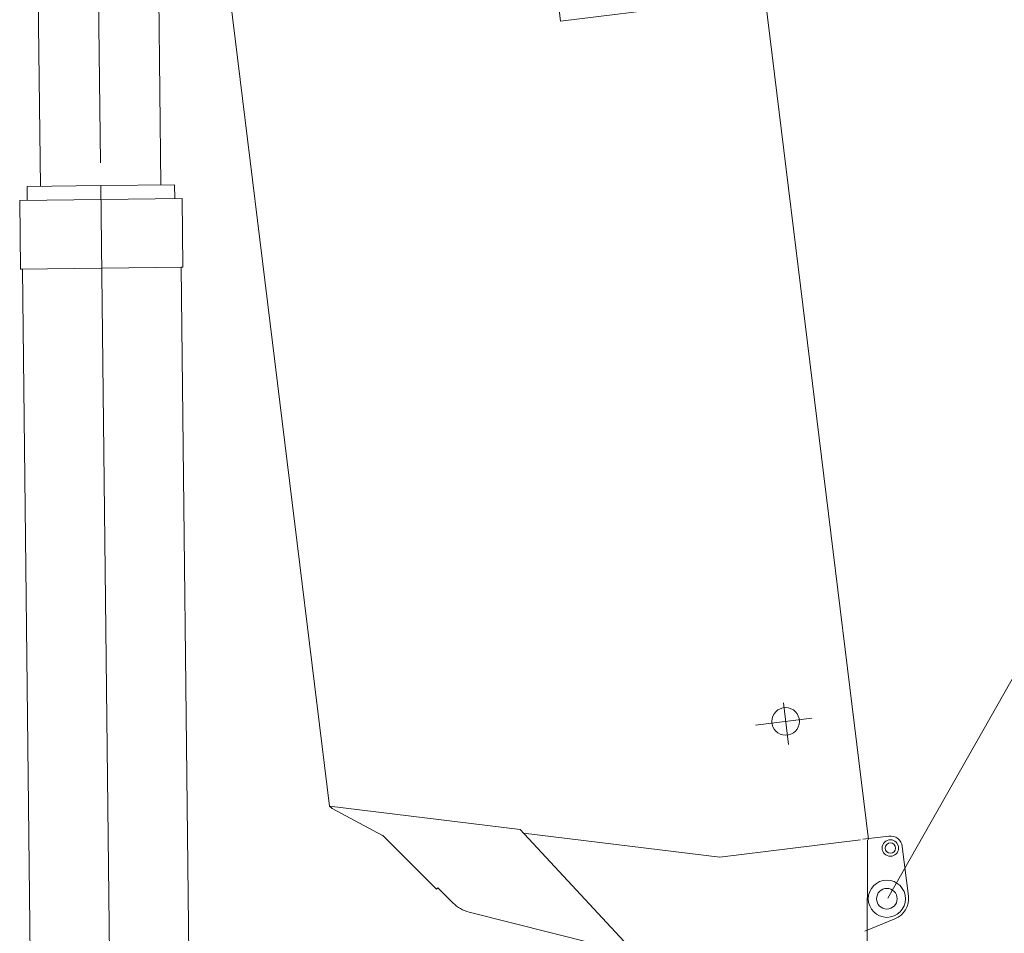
# Model space of a CAD drawing. Extents: x 34350 to 201729, y 12094 to 164960.
# Tile 53 of 70: x 182218 to 185078, y 20268 to 22923. Entities that reach past the tile are written whole.
import ezdxf

# ---------------------------------------------------------------- set-up
doc = ezdxf.new("R2010")
doc.units = 0
doc.header["$LTSCALE"] = 150
doc.header["$MEASUREMENT"] = 0
doc.linetypes.add('CENTER', pattern=[50.5, 30, -9, 2.5, -9])
doc.layers.add('11', color=251, linetype='Continuous')

# ---------------------------------------------------------------- blocks, each defined once
blk = doc.blocks.new('*G35')
at = {"layer": '11', "color": 251, "linetype": 'Continuous', "lineweight": 9}
for p, q in [((182453.6, 22440.9), (182239.3, 22438.5)), ((182239.3, 22438.5), (182239.7, 22398.5)), ((182453.6, 22440.9), (182667.9, 22443.3)), ((182667.9, 22443.3), (182668.3, 22403.3)), ((182218, 22398.2), (182690, 22403.5)), ((182220.3, 22198.2), (182218, 22398.2)), ((182690, 22403.5), (182692.2, 22203.5)), ((182220.3, 22198.2), (182692.3, 22203.5)), ((182225.8, 22198.3), (182220.3, 22198.2)), ((182265.1, 18673.5), (182225.8, 22198.3)), ((182692.2, 22203.5), (182686.7, 22203.5)), ((182686.7, 22203.5), (182726.1, 18678.7)), ((182726.1, 18678.7), (182265.1, 18673.5)), ((182662.9, 18678), (182328.4, 18674.2)), ((182625.3, 18471.6), (182662.9, 18678)), ((182328.4, 18674.2), (182370.6, 18468.8))]:
    blk.add_line(p, q, dxfattribs=at)
at = {"layer": '11', "color": 251, "linetype": 'CENTER', "lineweight": 9}
for p, q in [((182497.7, 18496.1), (182453.6, 22440.9)), ((182495.8, 18659.6), (182498.5, 18416.5)), ((182655.1, 18497.9), (182322.8, 18494.2))]:
    blk.add_line(p, q, dxfattribs=at)
at = {"layer": '11', "color": 251, "linetype": 'Continuous', "lineweight": 9}
for radius in [75.1, 75]:
    blk.add_circle((182497.7, 18496.1), radius, dxfattribs=at)
blk.add_arc((182497.7, 18496.1), 130, -167.8548, -10.869, dxfattribs=at)
blk = doc.blocks.new('*G36')
at = {"layer": '11', "color": 251, "linetype": 'CENTER', "lineweight": 9}
for p, q in [((182452.4, 22507.1), (182412.8, 26053.4)), ((182504.6, 25889.4), (182314.6, 25887.3))]:
    blk.add_line(p, q, dxfattribs=at)
at = {"layer": '11', "color": 251, "linetype": 'Continuous', "lineweight": 9}
for p, q in [((182284.6, 25887), (182286.5, 25717)), ((182546.5, 25719.9), (182544.6, 25889.9)), ((182591.5, 25720.4), (182241.5, 25716.5)), ((182241.5, 25716.5), (182278.1, 22438.9)), ((182286.5, 25717), (182416.5, 25718.4)), ((182416.5, 25718.4), (182546.5, 25719.9)), ((182628.1, 22442.8), (182591.5, 25720.4))]:
    blk.add_line(p, q, dxfattribs=at)
blk.add_circle((182414.6, 25888.4), 85, dxfattribs=at)
blk.add_arc((182414.6, 25888.4), 130, 0.64, -179.36, dxfattribs=at)
blk = doc.blocks.new('*G50')
at = {"layer": '11', "color": 251, "linetype": 'Continuous', "lineweight": 9}
for p, q in [((183460, 30511.7), (184684.3, 20540.3)), ((183117.8, 20637.4), (182725.2, 23834.8)), ((183772.1, 23059.9), (183789.4, 22919)), ((183789.4, 22919), (184151.9, 22963.4)), ((183125.7, 20630.7), (183117.8, 20637.4)), ((183672.1, 20569.5), (183117.8, 20637.4)), ((183272.1, 20552.4), (183125.7, 20630.7)), ((183672.1, 20569.5), (184100.7, 20107.4)), ((183271.6, 20552.6), (183428.8, 20395.7)), ((184252.2, 20489.1), (183681.8, 20559)), ((184660.5, 20539.2), (184252.2, 20489.1)), ((184667.3, 20541), (184718.2, 20547.3)), ((184681.3, 20539.9), (184679.3, 19901.9)), ((184718.2, 20547.3), (184743, 20550.3)), ((184782, 20519.8), (184799.7, 20375.9)), ((183428.8, 20395.7), (183433, 20399.9)), ((183477.3, 20355.8), (183433, 20399.9)), ((184008.3, 20207), (183523.4, 20329.6)), ((184760.8, 20309.8), (184672.7, 20274.2))]:
    blk.add_line(p, q, dxfattribs=at)
at = {"layer": '11', "color": 251, "linetype": 'CENTER', "lineweight": 9}
for p, q in [((184436.5, 20937.7), (184451.3, 20816.7)), ((184519.5, 20893.1), (184355.7, 20873))]:
    blk.add_line(p, q, dxfattribs=at)
at = {"layer": '11', "color": 251, "linetype": 'Continuous', "lineweight": 9}
for centre, radius in [((184443.1, 20883.7), 40), ((184443.1, 20883.7), 40), ((184443.1, 20883.7), 40), ((184747.3, 20515.6), 24), ((184747.3, 20515.6), 15), ((184737.2, 20368.2), 54), ((184737.2, 20368.2), 30), ((184737.2, 20368.2), 30)]:
    blk.add_circle(centre, radius, dxfattribs=at)
for centre, radius, start, end in [((184747.3, 20515.6), 35, 7, 97), ((184737.2, 20368.2), 63, -67.9997, 7.0004), ((183547.9, 20426.5), 100, -134.9541, -104.1873)]:
    blk.add_arc(centre, radius, start, end, dxfattribs=at)

msp = doc.modelspace()

# ---------------------------------------------------------------- linework, layer by layer
at = {"layer": '11', "color": 251, "linetype": 'Continuous', "lineweight": 9}
msp.add_line((191118.9, 31619.7), (184740, 20370), dxfattribs=at)

# ---------------------------------------------------------------- block references
at = {"color": 7, "linetype": 'Continuous', "lineweight": 9}
for name in ['*G50', '*G36', '*G35']:
    msp.add_blockref(name, (0, 0), dxfattribs=at)

doc.saveas('drawing.dxf')
